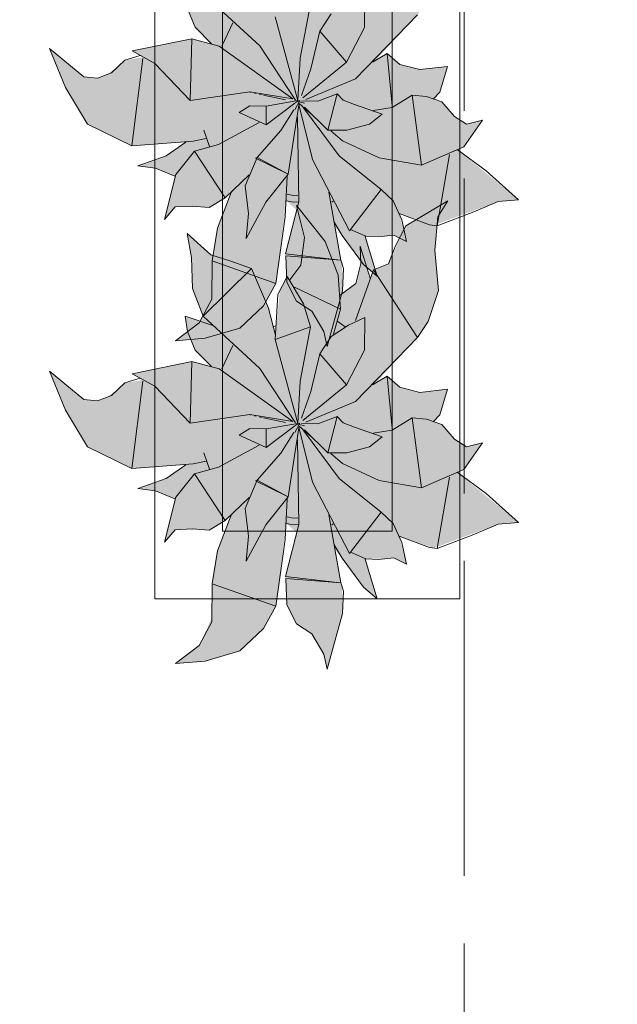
# Model space of a CAD drawing. Header units: millimetres. Extents: x -14761 to 157739, y -22400 to 107990.
# Tile 174 of 190: x 120194 to 121076, y 30024 to 31477. Entities that reach past the tile are written whole.
import ezdxf

# ---------------------------------------------------------------- set-up
doc = ezdxf.new("R2010")
doc.units = ezdxf.units.MM
doc.header["$MEASUREMENT"] = 0
doc.linetypes.add('Штриховая', pattern=[564.444447, 282.222223, -282.222223])
doc.layers.add('Интерьер - Мебель', color=7, linetype='Continuous')
doc.layers.add('Элемент Модели - Зона', color=7, linetype='Continuous')

msp = doc.modelspace()

# ---------------------------------------------------------------- hatches: boundary and pattern name
at = {"layer": 'Интерьер - Мебель', "linetype": 'Continuous', "lineweight": 0, "true_color": 0xffffff}
for points in [[(120238.1, 31433.9), (120261.6, 31376.7), (120294.1, 31322.4), (120359.5, 31290.5), (120439.5, 31295.9), (120411.7, 31277.1), (120368.7, 31261.1), (120394.5, 31257.4), (120423.1, 31245.8), (120408, 31181.6), (120423.5, 31200.3), (120466.4, 31200), (120473.9, 31199.4), (120497.3, 31213.7), (120506.3, 31221.7), (120485.8, 31167.8), (120479.3, 31127.1), (120477.9, 31071), (120458.8, 31029.2), (120424.1, 31002.8), (120467.9, 31006.6), (120519.1, 31021.3), (120553.8, 31054.6), (120571.8, 31087.6), (120587.5, 31209.4), (120602.8, 31195.5), (120586.1, 31131.4), (120588.1, 31089.4), (120602.5, 31061.6), (120625.2, 31046.8), (120642.8, 31016.6), (120647.6, 30994.3), (120670.4, 31076.6), (120669.7, 31115.6), (120658.9, 31172), (120697.5, 31120.3), (120721.5, 31098.1), (120704.6, 31157.4), (120734.5, 31157.7), (120746.1, 31158.8), (120764.9, 31149.5), (120753.8, 31190.9), (120804.4, 31173.2), (120900.1, 31208.2), (120930.1, 31211), (120839.6, 31284.9), (120849.3, 31289), (120877, 31328.6), (120853.2, 31322.7), (120835.4, 31334), (120816.9, 31355.3), (120805.6, 31359.4), (120813.8, 31369.7), (120825.2, 31407.4), (120784.4, 31402.9), (120754.9, 31410.4), (120736.1, 31426.6), (120717.4, 31414.8), (120781, 31483.6), (120796.8, 31507.4), (120812.1, 31553.2), (120806.3, 31612.7), (120811.1, 31661.9), (120825.6, 31685.3), (120763.8, 31648.5), (120738.1, 31592.5), (120716.3, 31583.8), (120711.3, 31571.1), (120696.3, 31618.3), (120697.5, 31593.1), (120690, 31563.5), (120667.1, 31546.1), (120663.7, 31575.5), (120644.6, 31625.6), (120602.5, 31678.6), (120614.1, 31631.2), (120608.9, 31590.3), (120592.6, 31568.9), (120588.8, 31573.6), (120578, 31552.9), (120571.4, 31487), (120561.1, 31527.3), (120536, 31585.7), (120476, 31605.6), (120441.3, 31637.1), (120447.5, 31601.6), (120449, 31556.1), (120464.7, 31515.1), (120479.2, 31501.3), (120438.2, 31515.1), (120441.7, 31492.4), (120453.1, 31465.4), (120476.9, 31441.1), (120448.3, 31448.5), (120360.2, 31430.5), (120376.8, 31421.3), (120349.2, 31416.7), (120339.3, 31407.6), (120323, 31395.8), (120308.9, 31390.2), (120288.9, 31392.3)], [(120238.1, 30957.9), (120261.6, 30900.7), (120294.1, 30846.4), (120359.5, 30814.5), (120439.5, 30819.9), (120411.7, 30801.1), (120368.7, 30785), (120394.5, 30781.4), (120423.1, 30769.8), (120408, 30705.6), (120423.5, 30724.2), (120466.4, 30724), (120473.9, 30723.3), (120497.3, 30737.7), (120506.3, 30745.7), (120485.8, 30691.8), (120479.3, 30651), (120477.9, 30594.9), (120458.8, 30553.2), (120424.1, 30526.7), (120467.9, 30530.5), (120519.1, 30545.3), (120553.8, 30578.5), (120571.8, 30611.6), (120587.5, 30733.4), (120602.8, 30719.5), (120586.1, 30655.4), (120588.1, 30613.4), (120602.5, 30585.6), (120625.2, 30570.7), (120642.8, 30540.6), (120647.6, 30518.3), (120670.4, 30600.6), (120669.7, 30639.5), (120658.9, 30696), (120697.5, 30644.2), (120721.5, 30622.1), (120704.6, 30681.4), (120734.5, 30681.6), (120746.1, 30682.8), (120764.9, 30673.5), (120753.8, 30714.9), (120804.4, 30697.2), (120900.1, 30732.2), (120930.1, 30735), (120839.6, 30808.9), (120849.3, 30813), (120877, 30852.6), (120853.2, 30846.6), (120835.4, 30858), (120816.9, 30879.3), (120805.6, 30883.4), (120813.8, 30893.7), (120825.2, 30931.4), (120784.4, 30926.8), (120754.9, 30934.4), (120736.1, 30950.5), (120717.4, 30938.8), (120781, 31007.6), (120796.8, 31031.4), (120812.1, 31077.2), (120806.3, 31136.7), (120811.1, 31185.9), (120825.6, 31209.3), (120763.8, 31172.4), (120738.1, 31116.5), (120716.3, 31107.8), (120711.3, 31095.1), (120696.3, 31142.3), (120697.5, 31117.1), (120690, 31087.4), (120667.1, 31070.1), (120663.7, 31099.5), (120644.6, 31149.6), (120602.5, 31202.5), (120614.1, 31155.1), (120608.9, 31114.3), (120592.6, 31092.9), (120588.8, 31097.6), (120578, 31076.9), (120571.4, 31011), (120561.1, 31051.2), (120536, 31109.6), (120476, 31129.6), (120441.3, 31161.1), (120447.5, 31125.6), (120449, 31080), (120464.7, 31039.1), (120479.2, 31025.3), (120438.2, 31039.1), (120441.7, 31016.4), (120453.1, 30989.3), (120476.9, 30965.1), (120448.3, 30972.5), (120360.2, 30954.4), (120376.8, 30945.3), (120349.2, 30940.7), (120339.3, 30931.6), (120323, 30919.8), (120308.9, 30914.1), (120288.9, 30916.2)]]:
    msp.add_hatch(color=7, dxfattribs=at).paths.add_polyline_path(points)

# ---------------------------------------------------------------- linework, layer by layer
at = {"layer": 'Интерьер - Мебель', "color": 7, "linetype": 'Continuous', "lineweight": 15}
for p, q in [((120393.5, 32122.2), (120393.5, 30622.2)), ((120843.5, 30622.2), (120843.5, 32122.2)), ((120493.5, 32022.2), (120493.5, 30722.2)), ((120743.5, 30722.2), (120743.5, 32022.2)), ((120464.7, 31515.1), (120548.2, 31437.9)), ((120464.7, 31515.1), (120548.2, 31437.9)), ((120702.7, 31465.3), (120703.5, 31513.3)), ((120702.7, 31465.3), (120703.5, 31513.3)), ((120441.7, 31492.4), (120453.1, 31465.4)), ((120441.7, 31492.4), (120453.1, 31465.4)), ((120607.9, 31419.6), (120622.9, 31499.3)), ((120607.9, 31419.6), (120622.9, 31499.3)), ((120571, 31481), (120604.6, 31357.2)), ((120571, 31481), (120604.6, 31357.2)), ((120637, 31459.6), (120653.7, 31485.4)), ((120637, 31459.6), (120653.7, 31485.4)), ((120689.7, 31389.5), (120781, 31483.6)), ((120689.7, 31389.5), (120781, 31483.6)), ((120453.1, 31465.4), (120476.9, 31441.1)), ((120453.1, 31465.4), (120476.9, 31441.1)), ((120492.6, 31437.4), (120508.6, 31472.2)), ((120492.6, 31437.4), (120508.6, 31472.2)), ((120676, 31414.1), (120702.7, 31465.3)), ((120676, 31414.1), (120702.7, 31465.3)), ((120360.2, 31430.5), (120448.3, 31448.5)), ((120360.2, 31430.5), (120448.3, 31448.5)), ((120445.6, 31357.3), (120448.3, 31448.5)), ((120445.6, 31357.3), (120448.3, 31448.5)), ((120448.3, 31448.5), (120488.3, 31437.5)), ((120448.3, 31448.5), (120488.3, 31437.5)), ((120623.8, 31404.2), (120637, 31459.6)), ((120623.8, 31404.2), (120637, 31459.6)), ((120637, 31459.6), (120676, 31414.1)), ((120637, 31459.6), (120676, 31414.1)), ((120238.1, 31433.9), (120261.6, 31376.7)), ((120238.1, 31433.9), (120288.9, 31392.3)), ((120238.1, 31433.9), (120261.6, 31376.7)), ((120238.1, 31433.9), (120288.9, 31392.3)), ((120488.3, 31437.5), (120597, 31359.8)), ((120488.3, 31437.5), (120597, 31359.8)), ((120548.2, 31437.9), (120601, 31357.8)), ((120548.2, 31437.9), (120601, 31357.8)), ((120349.2, 31416.7), (120372, 31424)), ((120349.2, 31416.7), (120372, 31424)), ((120359.5, 31290.5), (120375.8, 31419.5)), ((120359.5, 31290.5), (120375.8, 31419.5)), ((120360.2, 31430.5), (120393.4, 31412.1)), ((120360.2, 31430.5), (120393.4, 31412.1)), ((120604.6, 31357.2), (120607.9, 31419.6)), ((120604.6, 31357.2), (120607.9, 31419.6)), ((120714.7, 31413.9), (120736.1, 31426.6)), ((120714.7, 31413.9), (120736.1, 31426.6)), ((120736.1, 31426.6), (120743.4, 31349.4)), ((120736.1, 31426.6), (120754.9, 31410.4)), ((120736.1, 31426.6), (120743.4, 31349.4)), ((120736.1, 31426.6), (120754.9, 31410.4)), ((120329.4, 31398.4), (120349.2, 31416.7)), ((120329.4, 31398.4), (120349.2, 31416.7)), ((120393.4, 31412.1), (120445.6, 31357.3)), ((120393.4, 31412.1), (120445.6, 31357.3)), ((120609.7, 31364.7), (120623.8, 31404.2)), ((120609.7, 31364.7), (120623.8, 31404.2)), ((120611.8, 31361.4), (120676, 31414.1)), ((120611.8, 31361.4), (120676, 31414.1)), ((120716.5, 31417.6), (120717.4, 31414.8)), ((120716.5, 31417.6), (120717.4, 31414.8)), ((120754.9, 31410.4), (120784.4, 31402.9)), ((120754.9, 31410.4), (120784.4, 31402.9)), ((120784.4, 31402.9), (120825.2, 31407.4)), ((120784.4, 31402.9), (120825.2, 31407.4)), ((120813.8, 31369.7), (120825.2, 31407.4)), ((120813.8, 31369.7), (120825.2, 31407.4)), ((120288.9, 31392.3), (120308.9, 31390.2)), ((120288.9, 31392.3), (120308.9, 31390.2)), ((120308.9, 31390.2), (120329.4, 31398.4)), ((120308.9, 31390.2), (120329.4, 31398.4)), ((120616.5, 31358.7), (120689.7, 31389.5)), ((120616.5, 31358.7), (120689.7, 31389.5)), ((120261.6, 31376.7), (120294.1, 31322.4)), ((120261.6, 31376.7), (120294.1, 31322.4)), ((120445.6, 31357.3), (120533.5, 31370.1)), ((120445.6, 31357.3), (120533.5, 31370.1)), ((120533.5, 31370.1), (120597, 31359.8)), ((120533.5, 31370.1), (120597, 31359.8)), ((120533.9, 31369.9), (120535, 31369.6)), ((120533.9, 31369.9), (120535, 31369.6)), ((120540.6, 31368.4), (120542.8, 31367.9)), ((120540.6, 31368.4), (120542.8, 31367.9)), ((120547.3, 31366.9), (120551.8, 31366)), ((120547.3, 31366.9), (120551.8, 31366)), ((120554, 31365.5), (120586.3, 31358.4)), ((120554, 31365.5), (120586.3, 31358.4)), ((120634, 31356.4), (120662.4, 31367.2)), ((120634, 31356.4), (120662.4, 31367.2)), ((120648.8, 31313.4), (120662.4, 31367.2)), ((120648.8, 31313.4), (120662.4, 31367.2)), ((120662.4, 31367.2), (120671.3, 31358.1)), ((120662.4, 31367.2), (120671.3, 31358.1)), ((120743.4, 31347.1), (120773, 31365.1)), ((120743.4, 31347.1), (120773, 31365.1)), ((120773, 31365.1), (120786.7, 31262.2)), ((120773, 31365.1), (120794.3, 31363.4)), ((120773, 31365.1), (120786.7, 31262.2)), ((120773, 31365.1), (120794.3, 31363.4)), ((120794.3, 31363.4), (120816.9, 31355.3)), ((120794.3, 31363.4), (120816.9, 31355.3)), ((120803.9, 31359.4), (120813.8, 31369.7)), ((120803.9, 31359.4), (120813.8, 31369.7)), ((120517.7, 31339.5), (120533.7, 31349.7)), ((120517.7, 31339.5), (120533.7, 31349.7)), ((120533.7, 31349.7), (120557.6, 31348.9)), ((120533.7, 31349.7), (120557.6, 31348.9)), ((120557.6, 31348.9), (120604.6, 31357.2)), ((120557.6, 31348.9), (120604.6, 31357.2)), ((120557.6, 31348.9), (120557.8, 31321.7)), ((120557.6, 31348.9), (120557.8, 31321.7)), ((120557.8, 31321.7), (120600.1, 31353.7)), ((120557.8, 31321.7), (120600.1, 31353.7)), ((120590.2, 31248.6), (120606.1, 31350.6)), ((120590.2, 31248.6), (120606.1, 31350.6)), ((120599.8, 31343.7), (120607.2, 31357.6)), ((120599.8, 31343.7), (120607.2, 31357.6)), ((120600.6, 31354), (120607.2, 31357.6)), ((120600.6, 31354), (120607.2, 31357.6)), ((120601.8, 31356.7), (120604, 31356.1)), ((120601.8, 31356.7), (120604, 31356.1)), ((120603.5, 31356.3), (120604.6, 31357.2)), ((120603.5, 31356.3), (120604.6, 31357.2)), ((120606, 31351.6), (120626, 31270.3)), ((120606, 31351.6), (120626, 31270.3)), ((120606.3, 31355.6), (120614.2, 31353.6)), ((120606.3, 31355.6), (120614.2, 31353.6)), ((120606.3, 31352.8), (120623.2, 31338.3)), ((120606.3, 31352.8), (120623.2, 31338.3)), ((120610.1, 31357), (120634, 31356.4)), ((120610.1, 31357), (120634, 31356.4)), ((120612.7, 31346.4), (120665.2, 31276)), ((120612.7, 31346.4), (120665.2, 31276)), ((120614.4, 31347.5), (120648.8, 31313.4)), ((120614.4, 31347.5), (120648.8, 31313.4)), ((120671.3, 31358.1), (120688.1, 31351.5)), ((120671.3, 31358.1), (120688.1, 31351.5)), ((120688.1, 31351.5), (120728.7, 31337.3)), ((120688.1, 31351.5), (120728.7, 31337.3)), ((120715.8, 31342.8), (120743.4, 31347.1)), ((120715.8, 31342.8), (120743.4, 31347.1)), ((120816.9, 31355.3), (120835.4, 31334)), ((120816.9, 31355.3), (120835.4, 31334)), ((120517.7, 31339.5), (120557.8, 31321.7)), ((120517.7, 31339.5), (120557.8, 31321.7)), ((120579.2, 31313.2), (120598.4, 31343.6)), ((120579.2, 31313.2), (120598.4, 31343.6)), ((120603.9, 31332.8), (120606, 31207.8)), ((120603.9, 31332.8), (120606, 31207.8)), ((120710.1, 31322.5), (120728.7, 31337.3)), ((120710.1, 31322.5), (120728.7, 31337.3)), ((120835.4, 31334), (120853.2, 31322.7)), ((120835.4, 31334), (120853.2, 31322.7)), ((120294.1, 31322.4), (120359.5, 31290.5)), ((120294.1, 31322.4), (120359.5, 31290.5)), ((120487.4, 31292.3), (120547.3, 31324.9)), ((120487.4, 31292.3), (120547.3, 31324.9)), ((120676.6, 31313.8), (120710.1, 31322.5)), ((120676.6, 31313.8), (120710.1, 31322.5)), ((120849.3, 31289), (120877, 31328.6)), ((120849.3, 31289), (120877, 31328.6)), ((120853.2, 31322.7), (120877, 31328.6)), ((120853.2, 31322.7), (120877, 31328.6)), ((120465.8, 31313.5), (120474.1, 31289.7)), ((120465.8, 31313.5), (120474.1, 31289.7)), ((120544.5, 31273.1), (120579.2, 31313.2)), ((120544.5, 31273.1), (120579.2, 31313.2)), ((120648.8, 31313.4), (120676.6, 31313.8)), ((120648.8, 31313.4), (120676.6, 31313.8)), ((120653.3, 31312.5), (120670.2, 31298.1)), ((120653.3, 31312.5), (120670.2, 31298.1)), ((120359.5, 31290.5), (120450.1, 31297.4)), ((120359.5, 31290.5), (120450.1, 31297.4)), ((120410.1, 31276), (120439.5, 31295.9)), ((120410.1, 31276), (120439.5, 31295.9)), ((120450.1, 31297.4), (120469.1, 31301.3)), ((120450.1, 31297.4), (120469.1, 31301.3)), ((120451.9, 31282.6), (120487.4, 31292.3)), ((120451.9, 31282.6), (120487.4, 31292.3)), ((120670.2, 31298.1), (120724.5, 31272.9)), ((120670.2, 31298.1), (120724.5, 31272.9)), ((120786.7, 31262.2), (120849.3, 31289)), ((120786.7, 31262.2), (120849.3, 31289)), ((120368.7, 31261.1), (120410.1, 31276)), ((120368.7, 31261.1), (120410.1, 31276)), ((120424.4, 31248.2), (120451.9, 31282.6)), ((120424.4, 31248.2), (120451.9, 31282.6)), ((120451.9, 31282.6), (120497.3, 31213.7)), ((120451.9, 31282.6), (120497.3, 31213.7)), ((120526.9, 31231.7), (120544.5, 31273.1)), ((120526.9, 31231.7), (120544.5, 31273.1)), ((120541.9, 31272.3), (120544.5, 31273.1)), ((120541.9, 31272.3), (120544.5, 31273.1)), ((120544.5, 31273.1), (120590.2, 31248.6)), ((120544.5, 31273.1), (120590.2, 31248.6)), ((120665.2, 31276), (120727.5, 31226.1)), ((120665.2, 31276), (120727.5, 31226.1)), ((120724.5, 31272.9), (120786.7, 31262.2)), ((120724.5, 31272.9), (120786.7, 31262.2)), ((120810.1, 31172.5), (120828.2, 31277.9)), ((120810.1, 31172.5), (120828.2, 31277.9)), ((120839.6, 31284.9), (120882, 31253.5)), ((120839.6, 31284.9), (120882, 31253.5)), ((120368.7, 31261.1), (120394.5, 31257.4)), ((120368.7, 31261.1), (120394.5, 31257.4)), ((120541.9, 31272.3), (120590.2, 31248.6)), ((120541.9, 31272.3), (120590.2, 31248.6)), ((120626, 31270.3), (120680.7, 31165.1)), ((120626, 31270.3), (120680.7, 31165.1)), ((120394.5, 31257.4), (120423.1, 31245.8)), ((120394.5, 31257.4), (120423.1, 31245.8)), ((120408, 31181.6), (120424.4, 31248.2)), ((120408, 31181.6), (120424.4, 31248.2)), ((120497.3, 31213.7), (120532.8, 31247.6)), ((120497.3, 31213.7), (120532.8, 31247.6)), ((120557.3, 31207.3), (120590.2, 31248.6)), ((120557.3, 31207.3), (120590.2, 31248.6)), ((120585.6, 31185.7), (120588.8, 31245.8)), ((120585.6, 31185.7), (120588.8, 31245.8)), ((120882, 31253.5), (120930.1, 31211)), ((120882, 31253.5), (120930.1, 31211)), ((120526.9, 31231.7), (120531.6, 31190.6)), ((120526.9, 31231.7), (120531.6, 31190.6)), ((120486, 31169.1), (120506.3, 31221.7)), ((120486, 31169.1), (120506.3, 31221.7)), ((120588.8, 31219.3), (120598, 31217.4)), ((120588.8, 31219.3), (120598, 31217.4)), ((120598, 31217.4), (120604.6, 31217.8)), ((120598, 31217.4), (120604.6, 31217.8)), ((120650.2, 31222.3), (120667.7, 31121.7)), ((120650.2, 31222.3), (120667.7, 31121.7)), ((120680.7, 31165.1), (120727.5, 31226.1)), ((120680.7, 31165.1), (120727.5, 31226.1)), ((120727.5, 31226.1), (120745, 31209.6)), ((120727.5, 31226.1), (120745, 31209.6)), ((120408, 31181.6), (120423.5, 31200.3)), ((120408, 31181.6), (120423.5, 31200.3)), ((120423.5, 31200.3), (120448.4, 31201.4)), ((120423.5, 31200.3), (120448.4, 31201.4)), ((120448.4, 31201.4), (120473.9, 31199.4)), ((120448.4, 31201.4), (120473.9, 31199.4)), ((120473.9, 31199.4), (120497.3, 31213.7)), ((120473.9, 31199.4), (120497.3, 31213.7)), ((120528.3, 31153.8), (120557.3, 31207.3)), ((120528.3, 31153.8), (120557.3, 31207.3)), ((120586.1, 31131.4), (120606, 31207.8)), ((120586.1, 31131.4), (120606, 31207.8)), ((120587.5, 31209.4), (120597.6, 31207.4)), ((120587.5, 31209.4), (120597.6, 31207.4)), ((120597.6, 31207.4), (120605.4, 31207.8)), ((120597.6, 31207.4), (120605.4, 31207.8)), ((120602.5, 31202.5), (120614.1, 31155.1)), ((120602.5, 31202.5), (120644.6, 31149.6)), ((120602.5, 31202.5), (120614.1, 31155.1)), ((120602.5, 31202.5), (120644.6, 31149.6)), ((120654.5, 31207.6), (120656.7, 31209.1)), ((120654.5, 31207.6), (120656.7, 31209.1)), ((120745, 31209.6), (120758, 31181.4)), ((120745, 31209.6), (120758, 31181.4)), ((120763.8, 31172.4), (120825.6, 31209.3)), ((120763.8, 31172.4), (120825.6, 31209.3)), ((120811.1, 31185.9), (120825.6, 31209.3)), ((120811.1, 31185.9), (120825.6, 31209.3)), ((120864.2, 31193.3), (120900.1, 31208.2)), ((120864.2, 31193.3), (120900.1, 31208.2)), ((120900.1, 31208.2), (120930.1, 31211)), ((120900.1, 31208.2), (120930.1, 31211)), ((120528.3, 31153.8), (120531.6, 31190.6)), ((120528.3, 31153.8), (120531.6, 31190.6)), ((120571.8, 31087.6), (120585.6, 31185.7)), ((120571.8, 31087.6), (120585.6, 31185.7)), ((120753.8, 31190.9), (120798.7, 31174)), ((120753.8, 31190.9), (120798.7, 31174)), ((120806.3, 31136.7), (120811.1, 31185.9)), ((120806.3, 31136.7), (120811.1, 31185.9)), ((120810.1, 31172.5), (120864.2, 31193.3)), ((120810.1, 31172.5), (120864.2, 31193.3)), ((120658.2, 31178.1), (120669.6, 31158.1)), ((120658.2, 31178.1), (120669.6, 31158.1)), ((120748, 31141.8), (120763.8, 31172.4)), ((120748, 31141.8), (120763.8, 31172.4)), ((120758, 31181.4), (120764.9, 31149.5)), ((120758, 31181.4), (120764.9, 31149.5)), ((120798.7, 31174), (120810.1, 31172.5)), ((120798.7, 31174), (120810.1, 31172.5)), ((120441.3, 31161.1), (120447.5, 31125.6)), ((120441.3, 31161.1), (120476, 31129.6)), ((120441.3, 31161.1), (120447.5, 31125.6)), ((120441.3, 31161.1), (120476, 31129.6)), ((120478.3, 31120.7), (120486, 31169.1)), ((120478.3, 31120.7), (120486, 31169.1)), ((120669.6, 31158.1), (120701.1, 31115.4)), ((120669.6, 31158.1), (120701.1, 31115.4)), ((120682.2, 31167.1), (120704.6, 31157.4)), ((120682.2, 31167.1), (120704.6, 31157.4)), ((120704, 31156.8), (120721.5, 31098.1)), ((120704, 31156.8), (120721.5, 31098.1)), ((120704.6, 31157.4), (120722.9, 31156.5)), ((120704.6, 31157.4), (120722.9, 31156.5)), ((120722.9, 31156.5), (120746.1, 31158.8)), ((120722.9, 31156.5), (120746.1, 31158.8)), ((120746.1, 31158.8), (120764.9, 31149.5)), ((120746.1, 31158.8), (120764.9, 31149.5)), ((120608.9, 31114.3), (120614.1, 31155.1)), ((120608.9, 31114.3), (120614.1, 31155.1)), ((120644.6, 31149.6), (120663.7, 31099.5)), ((120644.6, 31149.6), (120663.7, 31099.5)), ((120696.3, 31142.3), (120697.5, 31117.1)), ((120696.3, 31142.3), (120711.3, 31095.1)), ((120696.3, 31142.3), (120697.5, 31117.1)), ((120696.3, 31142.3), (120711.3, 31095.1)), ((120476, 31129.6), (120505.8, 31120.4)), ((120476, 31129.6), (120505.8, 31120.4)), ((120586.1, 31131.4), (120663.2, 31122.3)), ((120586.1, 31131.4), (120663.2, 31122.3)), ((120586.8, 31128.2), (120588.1, 31089.4)), ((120586.8, 31128.2), (120667.7, 31121.7)), ((120586.8, 31128.2), (120588.1, 31089.4)), ((120586.8, 31128.2), (120667.7, 31121.7)), ((120738.1, 31116.5), (120748, 31141.8)), ((120738.1, 31116.5), (120748, 31141.8)), ((120806.3, 31136.7), (120812.1, 31077.2)), ((120806.3, 31136.7), (120812.1, 31077.2)), ((120447.5, 31125.6), (120449, 31080)), ((120447.5, 31125.6), (120449, 31080)), ((120477.8, 31064.3), (120478.3, 31120.7)), ((120477.8, 31064.3), (120478.3, 31120.7)), ((120478.3, 31120.7), (120571.8, 31087.6)), ((120478.3, 31120.7), (120571.8, 31087.6)), ((120505.8, 31120.4), (120536, 31109.6)), ((120505.8, 31120.4), (120536, 31109.6)), ((120592.6, 31092.9), (120608.9, 31114.3)), ((120592.6, 31092.9), (120608.9, 31114.3)), ((120667.7, 31121.7), (120671.7, 31109.4)), ((120667.7, 31121.7), (120671.7, 31109.4)), ((120690, 31087.4), (120697.5, 31117.1)), ((120690, 31087.4), (120697.5, 31117.1)), ((120701.1, 31115.4), (120721.5, 31098.1)), ((120701.1, 31115.4), (120721.5, 31098.1)), ((120716.3, 31107.8), (120738.1, 31116.5)), ((120716.3, 31107.8), (120738.1, 31116.5)), ((120464.7, 31039.1), (120536, 31109.6)), ((120464.7, 31039.1), (120536, 31109.6)), ((120536, 31109.6), (120561.1, 31051.2)), ((120536, 31109.6), (120561.1, 31051.2)), ((120663.7, 31099.5), (120667.4, 31049.5)), ((120663.7, 31099.5), (120667.4, 31049.5)), ((120670.4, 31076.6), (120671.7, 31109.4)), ((120670.4, 31076.6), (120671.7, 31109.4)), ((120689.4, 31032.8), (120716.3, 31107.8)), ((120689.4, 31032.8), (120716.3, 31107.8)), ((120716.3, 31107.8), (120781, 31007.6)), ((120716.3, 31107.8), (120781, 31007.6)), ((120553.8, 31054.6), (120571.8, 31087.6)), ((120553.8, 31054.6), (120571.8, 31087.6)), ((120575, 31071), (120588.8, 31097.6)), ((120575, 31071), (120588.8, 31097.6)), ((120588.1, 31089.4), (120602.5, 31061.6)), ((120588.1, 31089.4), (120602.5, 31061.6)), ((120588.8, 31097.6), (120612.7, 31057.6)), ((120588.8, 31097.6), (120612.7, 31057.6)), ((120667.1, 31070.1), (120690, 31087.4)), ((120667.1, 31070.1), (120690, 31087.4)), ((120449, 31080), (120464.7, 31039.1)), ((120449, 31080), (120464.7, 31039.1)), ((120571, 31005), (120575, 31071)), ((120571, 31005), (120575, 31071)), ((120599.5, 31081.8), (120667.4, 31049.5)), ((120599.5, 31081.8), (120667.4, 31049.5)), ((120647.6, 30994.3), (120670.4, 31076.6)), ((120647.6, 30994.3), (120670.4, 31076.6)), ((120796.8, 31031.4), (120812.1, 31077.2)), ((120796.8, 31031.4), (120812.1, 31077.2)), ((120458.8, 31029.2), (120477.8, 31064.3)), ((120458.8, 31029.2), (120477.8, 31064.3)), ((120602.5, 31061.6), (120625.2, 31046.8)), ((120602.5, 31061.6), (120625.2, 31046.8)), ((120612.7, 31057.6), (120622.9, 31023.3)), ((120612.7, 31057.6), (120622.9, 31023.3)), ((120519.1, 31021.3), (120553.8, 31054.6)), ((120519.1, 31021.3), (120553.8, 31054.6)), ((120561.1, 31051.2), (120571.4, 31011)), ((120561.1, 31051.2), (120571.4, 31011)), ((120625.2, 31046.8), (120642.8, 31016.6)), ((120625.2, 31046.8), (120642.8, 31016.6)), ((120657.3, 31012.9), (120667.4, 31049.5)), ((120657.3, 31012.9), (120667.4, 31049.5)), ((120424.1, 31002.8), (120458.8, 31029.2)), ((120424.1, 31002.8), (120458.8, 31029.2)), ((120438.2, 31039.1), (120441.7, 31016.4)), ((120438.2, 31039.1), (120479.2, 31025.3)), ((120438.2, 31039.1), (120441.7, 31016.4)), ((120438.2, 31039.1), (120479.2, 31025.3)), ((120464.7, 31039.1), (120548.2, 30961.9)), ((120464.7, 31039.1), (120548.2, 30961.9)), ((120653.7, 31009.4), (120679.4, 31026.1)), ((120653.7, 31009.4), (120679.4, 31026.1)), ((120663.4, 31031.2), (120674.5, 31023.4)), ((120663.4, 31031.2), (120674.5, 31023.4)), ((120679.4, 31026.1), (120703.5, 31037.2)), ((120679.4, 31026.1), (120703.5, 31037.2)), ((120702.7, 30989.3), (120703.5, 31037.2)), ((120702.7, 30989.3), (120703.5, 31037.2)), ((120781, 31007.6), (120796.8, 31031.4)), ((120781, 31007.6), (120796.8, 31031.4)), ((120441.7, 31016.4), (120453.1, 30989.3)), ((120441.7, 31016.4), (120453.1, 30989.3)), ((120467.9, 31006.6), (120519.1, 31021.3)), ((120467.9, 31006.6), (120519.1, 31021.3)), ((120567.8, 31023.6), (120572.2, 31025)), ((120567.8, 31023.6), (120572.2, 31025)), ((120571, 31005), (120622.9, 31023.3)), ((120571, 31005), (120622.9, 31023.3)), ((120607.9, 30943.5), (120622.9, 31023.3)), ((120607.9, 30943.5), (120622.9, 31023.3)), ((120642.8, 31016.6), (120647.6, 30994.3)), ((120642.8, 31016.6), (120647.6, 30994.3)), ((120424.1, 31002.8), (120467.9, 31006.6)), ((120424.1, 31002.8), (120467.9, 31006.6)), ((120571, 31005), (120604.6, 30881.1)), ((120571, 31005), (120604.6, 30881.1)), ((120637, 30983.5), (120653.7, 31009.4)), ((120637, 30983.5), (120653.7, 31009.4)), ((120689.7, 30913.5), (120781, 31007.6)), ((120689.7, 30913.5), (120781, 31007.6)), ((120453.1, 30989.3), (120476.9, 30965.1)), ((120453.1, 30989.3), (120476.9, 30965.1)), ((120492.6, 30961.4), (120508.6, 30996.2)), ((120492.6, 30961.4), (120508.6, 30996.2)), ((120623.8, 30928.2), (120637, 30983.5)), ((120623.8, 30928.2), (120637, 30983.5)), ((120637, 30983.5), (120676, 30938.1)), ((120637, 30983.5), (120676, 30938.1)), ((120676, 30938.1), (120702.7, 30989.3)), ((120676, 30938.1), (120702.7, 30989.3)), ((120360.2, 30954.4), (120448.3, 30972.5)), ((120360.2, 30954.4), (120448.3, 30972.5)), ((120445.6, 30881.3), (120448.3, 30972.5)), ((120445.6, 30881.3), (120448.3, 30972.5)), ((120448.3, 30972.5), (120488.3, 30961.4)), ((120448.3, 30972.5), (120488.3, 30961.4)), ((120238.1, 30957.9), (120261.6, 30900.7)), ((120238.1, 30957.9), (120288.9, 30916.2)), ((120238.1, 30957.9), (120261.6, 30900.7)), ((120238.1, 30957.9), (120288.9, 30916.2)), ((120360.2, 30954.4), (120393.4, 30936.1)), ((120360.2, 30954.4), (120393.4, 30936.1)), ((120488.3, 30961.4), (120597, 30883.8)), ((120488.3, 30961.4), (120597, 30883.8)), ((120548.2, 30961.9), (120601, 30881.8)), ((120548.2, 30961.9), (120601, 30881.8)), ((120329.4, 30922.4), (120349.2, 30940.7)), ((120329.4, 30922.4), (120349.2, 30940.7)), ((120349.2, 30940.7), (120372, 30948)), ((120349.2, 30940.7), (120372, 30948)), ((120359.5, 30814.5), (120375.8, 30943.5)), ((120359.5, 30814.5), (120375.8, 30943.5)), ((120604.6, 30881.1), (120607.9, 30943.5)), ((120604.6, 30881.1), (120607.9, 30943.5)), ((120714.7, 30937.9), (120736.1, 30950.5)), ((120714.7, 30937.9), (120736.1, 30950.5)), ((120716.5, 30941.6), (120717.4, 30938.8)), ((120716.5, 30941.6), (120717.4, 30938.8)), ((120736.1, 30950.5), (120743.4, 30873.3)), ((120736.1, 30950.5), (120754.9, 30934.4)), ((120736.1, 30950.5), (120743.4, 30873.3)), ((120736.1, 30950.5), (120754.9, 30934.4)), ((120393.4, 30936.1), (120445.6, 30881.3)), ((120393.4, 30936.1), (120445.6, 30881.3)), ((120609.7, 30888.6), (120623.8, 30928.2)), ((120609.7, 30888.6), (120623.8, 30928.2)), ((120611.8, 30885.4), (120676, 30938.1)), ((120611.8, 30885.4), (120676, 30938.1)), ((120754.9, 30934.4), (120784.4, 30926.8)), ((120754.9, 30934.4), (120784.4, 30926.8)), ((120784.4, 30926.8), (120825.2, 30931.4)), ((120784.4, 30926.8), (120825.2, 30931.4)), ((120813.8, 30893.7), (120825.2, 30931.4)), ((120813.8, 30893.7), (120825.2, 30931.4)), ((120288.9, 30916.2), (120308.9, 30914.1)), ((120288.9, 30916.2), (120308.9, 30914.1)), ((120308.9, 30914.1), (120329.4, 30922.4)), ((120308.9, 30914.1), (120329.4, 30922.4)), ((120616.5, 30882.7), (120689.7, 30913.5)), ((120616.5, 30882.7), (120689.7, 30913.5)), ((120261.6, 30900.7), (120294.1, 30846.4)), ((120261.6, 30900.7), (120294.1, 30846.4)), ((120445.6, 30881.3), (120533.5, 30894.1)), ((120445.6, 30881.3), (120533.5, 30894.1)), ((120533.5, 30894.1), (120597, 30883.8)), ((120533.5, 30894.1), (120597, 30883.8)), ((120533.9, 30893.8), (120535, 30893.6)), ((120533.9, 30893.8), (120535, 30893.6)), ((120540.6, 30892.4), (120542.8, 30891.9)), ((120540.6, 30892.4), (120542.8, 30891.9)), ((120547.3, 30890.9), (120551.8, 30889.9)), ((120547.3, 30890.9), (120551.8, 30889.9)), ((120554, 30889.5), (120586.3, 30882.4)), ((120554, 30889.5), (120586.3, 30882.4)), ((120557.6, 30872.9), (120604.6, 30881.1)), ((120557.6, 30872.9), (120604.6, 30881.1)), ((120599.8, 30867.7), (120607.2, 30881.6)), ((120599.8, 30867.7), (120607.2, 30881.6)), ((120600.6, 30878), (120607.2, 30881.6)), ((120600.6, 30878), (120607.2, 30881.6)), ((120601.8, 30880.6), (120604, 30880.1)), ((120601.8, 30880.6), (120604, 30880.1)), ((120603.5, 30880.3), (120604.6, 30881.1)), ((120603.5, 30880.3), (120604.6, 30881.1)), ((120610.1, 30881), (120634, 30880.3)), ((120610.1, 30881), (120634, 30880.3)), ((120634, 30880.3), (120662.4, 30891.1)), ((120634, 30880.3), (120662.4, 30891.1)), ((120648.8, 30837.4), (120662.4, 30891.1)), ((120648.8, 30837.4), (120662.4, 30891.1)), ((120662.4, 30891.1), (120671.3, 30882.1)), ((120662.4, 30891.1), (120671.3, 30882.1)), ((120671.3, 30882.1), (120688.1, 30875.5)), ((120671.3, 30882.1), (120688.1, 30875.5)), ((120743.4, 30871.1), (120773, 30889.1)), ((120743.4, 30871.1), (120773, 30889.1)), ((120773, 30889.1), (120786.7, 30786.1)), ((120773, 30889.1), (120794.3, 30887.4)), ((120773, 30889.1), (120786.7, 30786.1)), ((120773, 30889.1), (120794.3, 30887.4)), ((120794.3, 30887.4), (120816.9, 30879.3)), ((120794.3, 30887.4), (120816.9, 30879.3)), ((120803.9, 30883.4), (120813.8, 30893.7)), ((120803.9, 30883.4), (120813.8, 30893.7)), ((120517.7, 30863.5), (120533.7, 30873.7)), ((120517.7, 30863.5), (120533.7, 30873.7)), ((120533.7, 30873.7), (120557.6, 30872.9)), ((120533.7, 30873.7), (120557.6, 30872.9)), ((120557.6, 30872.9), (120557.8, 30845.7)), ((120557.6, 30872.9), (120557.8, 30845.7)), ((120557.8, 30845.7), (120600.1, 30877.7)), ((120557.8, 30845.7), (120600.1, 30877.7)), ((120579.2, 30837.2), (120598.4, 30867.5)), ((120579.2, 30837.2), (120598.4, 30867.5)), ((120590.2, 30772.6), (120606.1, 30874.6)), ((120590.2, 30772.6), (120606.1, 30874.6)), ((120606, 30875.5), (120626, 30794.3)), ((120606, 30875.5), (120626, 30794.3)), ((120606.3, 30879.5), (120614.2, 30877.6)), ((120606.3, 30879.5), (120614.2, 30877.6)), ((120606.3, 30876.8), (120623.2, 30862.3)), ((120606.3, 30876.8), (120623.2, 30862.3)), ((120612.7, 30870.4), (120665.2, 30800)), ((120612.7, 30870.4), (120665.2, 30800)), ((120614.4, 30871.5), (120648.8, 30837.4)), ((120614.4, 30871.5), (120648.8, 30837.4)), ((120688.1, 30875.5), (120728.7, 30861.3)), ((120688.1, 30875.5), (120728.7, 30861.3)), ((120715.8, 30866.8), (120743.4, 30871.1)), ((120715.8, 30866.8), (120743.4, 30871.1)), ((120816.9, 30879.3), (120835.4, 30858)), ((120816.9, 30879.3), (120835.4, 30858)), ((120517.7, 30863.5), (120557.8, 30845.7)), ((120517.7, 30863.5), (120557.8, 30845.7)), ((120603.9, 30856.8), (120606, 30731.8)), ((120603.9, 30856.8), (120606, 30731.8)), ((120710.1, 30846.4), (120728.7, 30861.3)), ((120710.1, 30846.4), (120728.7, 30861.3)), ((120835.4, 30858), (120853.2, 30846.6)), ((120835.4, 30858), (120853.2, 30846.6)), ((120849.3, 30813), (120877, 30852.6)), ((120849.3, 30813), (120877, 30852.6)), ((120853.2, 30846.6), (120877, 30852.6)), ((120853.2, 30846.6), (120877, 30852.6)), ((120294.1, 30846.4), (120359.5, 30814.5)), ((120294.1, 30846.4), (120359.5, 30814.5)), ((120465.8, 30837.5), (120474.1, 30813.7)), ((120465.8, 30837.5), (120474.1, 30813.7)), ((120487.4, 30816.3), (120547.3, 30848.9)), ((120487.4, 30816.3), (120547.3, 30848.9)), ((120544.5, 30797.1), (120579.2, 30837.2)), ((120544.5, 30797.1), (120579.2, 30837.2)), ((120648.8, 30837.4), (120676.6, 30837.8)), ((120648.8, 30837.4), (120676.6, 30837.8)), ((120676.6, 30837.8), (120710.1, 30846.4)), ((120676.6, 30837.8), (120710.1, 30846.4)), ((120450.1, 30821.4), (120469.1, 30825.3)), ((120450.1, 30821.4), (120469.1, 30825.3)), ((120653.3, 30836.5), (120670.2, 30822.1)), ((120653.3, 30836.5), (120670.2, 30822.1)), ((120359.5, 30814.5), (120450.1, 30821.4)), ((120359.5, 30814.5), (120450.1, 30821.4)), ((120410.1, 30800), (120439.5, 30819.9)), ((120410.1, 30800), (120439.5, 30819.9)), ((120451.9, 30806.6), (120487.4, 30816.3)), ((120451.9, 30806.6), (120487.4, 30816.3)), ((120670.2, 30822.1), (120724.5, 30796.8)), ((120670.2, 30822.1), (120724.5, 30796.8)), ((120786.7, 30786.1), (120849.3, 30813)), ((120786.7, 30786.1), (120849.3, 30813)), ((120839.6, 30808.9), (120882, 30777.5)), ((120839.6, 30808.9), (120882, 30777.5)), ((120368.7, 30785), (120410.1, 30800)), ((120368.7, 30785), (120410.1, 30800)), ((120424.4, 30772.2), (120451.9, 30806.6)), ((120424.4, 30772.2), (120451.9, 30806.6)), ((120451.9, 30806.6), (120497.3, 30737.7)), ((120451.9, 30806.6), (120497.3, 30737.7)), ((120526.9, 30755.7), (120544.5, 30797.1)), ((120526.9, 30755.7), (120544.5, 30797.1)), ((120541.9, 30796.3), (120544.5, 30797.1)), ((120541.9, 30796.3), (120544.5, 30797.1)), ((120541.9, 30796.3), (120590.2, 30772.6)), ((120541.9, 30796.3), (120590.2, 30772.6)), ((120544.5, 30797.1), (120590.2, 30772.6)), ((120544.5, 30797.1), (120590.2, 30772.6)), ((120626, 30794.3), (120680.7, 30689.1)), ((120626, 30794.3), (120680.7, 30689.1)), ((120665.2, 30800), (120727.5, 30750.1)), ((120665.2, 30800), (120727.5, 30750.1)), ((120724.5, 30796.8), (120786.7, 30786.1)), ((120724.5, 30796.8), (120786.7, 30786.1)), ((120810.1, 30696.5), (120828.2, 30801.8)), ((120810.1, 30696.5), (120828.2, 30801.8)), ((120368.7, 30785), (120394.5, 30781.4)), ((120368.7, 30785), (120394.5, 30781.4)), ((120394.5, 30781.4), (120423.1, 30769.8)), ((120394.5, 30781.4), (120423.1, 30769.8)), ((120408, 30705.6), (120424.4, 30772.2)), ((120408, 30705.6), (120424.4, 30772.2)), ((120497.3, 30737.7), (120532.8, 30771.6)), ((120497.3, 30737.7), (120532.8, 30771.6)), ((120557.3, 30731.3), (120590.2, 30772.6)), ((120557.3, 30731.3), (120590.2, 30772.6)), ((120585.6, 30709.7), (120588.8, 30769.7)), ((120585.6, 30709.7), (120588.8, 30769.7)), ((120882, 30777.5), (120930.1, 30735)), ((120882, 30777.5), (120930.1, 30735)), ((120526.9, 30755.7), (120531.6, 30714.6)), ((120526.9, 30755.7), (120531.6, 30714.6)), ((120680.7, 30689.1), (120727.5, 30750.1)), ((120680.7, 30689.1), (120727.5, 30750.1)), ((120727.5, 30750.1), (120745, 30733.6)), ((120727.5, 30750.1), (120745, 30733.6)), ((120473.9, 30723.3), (120497.3, 30737.7)), ((120473.9, 30723.3), (120497.3, 30737.7)), ((120486, 30693.1), (120506.3, 30745.7)), ((120486, 30693.1), (120506.3, 30745.7)), ((120588.8, 30743.2), (120598, 30741.4)), ((120588.8, 30743.2), (120598, 30741.4)), ((120598, 30741.4), (120604.6, 30741.7)), ((120598, 30741.4), (120604.6, 30741.7)), ((120650.2, 30746.3), (120667.7, 30645.7)), ((120650.2, 30746.3), (120667.7, 30645.7)), ((120408, 30705.6), (120423.5, 30724.2)), ((120408, 30705.6), (120423.5, 30724.2)), ((120423.5, 30724.2), (120448.4, 30725.4)), ((120423.5, 30724.2), (120448.4, 30725.4)), ((120448.4, 30725.4), (120473.9, 30723.3)), ((120448.4, 30725.4), (120473.9, 30723.3)), ((120493.5, 30722.2), (120743.5, 30722.2)), ((120528.3, 30677.7), (120557.3, 30731.3)), ((120528.3, 30677.7), (120557.3, 30731.3)), ((120586.1, 30655.4), (120606, 30731.8)), ((120586.1, 30655.4), (120606, 30731.8)), ((120587.5, 30733.4), (120597.6, 30731.3)), ((120587.5, 30733.4), (120597.6, 30731.3)), ((120597.6, 30731.3), (120605.4, 30731.8)), ((120597.6, 30731.3), (120605.4, 30731.8)), ((120654.5, 30731.6), (120656.7, 30733.1)), ((120654.5, 30731.6), (120656.7, 30733.1)), ((120745, 30733.6), (120758, 30705.4)), ((120745, 30733.6), (120758, 30705.4)), ((120864.2, 30717.3), (120900.1, 30732.2)), ((120864.2, 30717.3), (120900.1, 30732.2)), ((120900.1, 30732.2), (120930.1, 30735)), ((120900.1, 30732.2), (120930.1, 30735)), ((120528.3, 30677.7), (120531.6, 30714.6)), ((120528.3, 30677.7), (120531.6, 30714.6)), ((120571.8, 30611.6), (120585.6, 30709.7)), ((120571.8, 30611.6), (120585.6, 30709.7)), ((120753.8, 30714.9), (120798.7, 30697.9)), ((120753.8, 30714.9), (120798.7, 30697.9)), ((120810.1, 30696.5), (120864.2, 30717.3)), ((120810.1, 30696.5), (120864.2, 30717.3)), ((120478.3, 30644.6), (120486, 30693.1)), ((120478.3, 30644.6), (120486, 30693.1)), ((120658.2, 30702.1), (120669.6, 30682.1)), ((120658.2, 30702.1), (120669.6, 30682.1)), ((120758, 30705.4), (120764.9, 30673.5)), ((120758, 30705.4), (120764.9, 30673.5)), ((120798.7, 30697.9), (120810.1, 30696.5)), ((120798.7, 30697.9), (120810.1, 30696.5)), ((120669.6, 30682.1), (120701.1, 30639.4)), ((120669.6, 30682.1), (120701.1, 30639.4)), ((120682.2, 30691.1), (120704.6, 30681.4)), ((120682.2, 30691.1), (120704.6, 30681.4)), ((120704, 30680.8), (120721.5, 30622.1)), ((120704, 30680.8), (120721.5, 30622.1)), ((120704.6, 30681.4), (120722.9, 30680.5)), ((120704.6, 30681.4), (120722.9, 30680.5)), ((120722.9, 30680.5), (120746.1, 30682.8)), ((120722.9, 30680.5), (120746.1, 30682.8)), ((120746.1, 30682.8), (120764.9, 30673.5)), ((120746.1, 30682.8), (120764.9, 30673.5)), ((120586.1, 30655.4), (120663.2, 30646.2)), ((120586.1, 30655.4), (120663.2, 30646.2)), ((120586.8, 30652.2), (120588.1, 30613.4)), ((120586.8, 30652.2), (120667.7, 30645.7)), ((120586.8, 30652.2), (120588.1, 30613.4)), ((120586.8, 30652.2), (120667.7, 30645.7)), ((120477.8, 30588.3), (120478.3, 30644.6)), ((120477.8, 30588.3), (120478.3, 30644.6)), ((120478.3, 30644.6), (120571.8, 30611.6)), ((120478.3, 30644.6), (120571.8, 30611.6)), ((120667.7, 30645.7), (120671.7, 30633.4)), ((120667.7, 30645.7), (120671.7, 30633.4)), ((120701.1, 30639.4), (120721.5, 30622.1)), ((120701.1, 30639.4), (120721.5, 30622.1)), ((120393.5, 30622.2), (120843.5, 30622.2)), ((120670.4, 30600.6), (120671.7, 30633.4)), ((120670.4, 30600.6), (120671.7, 30633.4)), ((120553.8, 30578.5), (120571.8, 30611.6)), ((120553.8, 30578.5), (120571.8, 30611.6)), ((120588.1, 30613.4), (120602.5, 30585.6)), ((120588.1, 30613.4), (120602.5, 30585.6)), ((120647.6, 30518.3), (120670.4, 30600.6)), ((120647.6, 30518.3), (120670.4, 30600.6)), ((120458.8, 30553.2), (120477.8, 30588.3)), ((120458.8, 30553.2), (120477.8, 30588.3)), ((120519.1, 30545.3), (120553.8, 30578.5)), ((120519.1, 30545.3), (120553.8, 30578.5)), ((120602.5, 30585.6), (120625.2, 30570.7)), ((120602.5, 30585.6), (120625.2, 30570.7)), ((120625.2, 30570.7), (120642.8, 30540.6)), ((120625.2, 30570.7), (120642.8, 30540.6)), ((120424.1, 30526.7), (120458.8, 30553.2)), ((120424.1, 30526.7), (120458.8, 30553.2)), ((120467.9, 30530.5), (120519.1, 30545.3)), ((120467.9, 30530.5), (120519.1, 30545.3)), ((120642.8, 30540.6), (120647.6, 30518.3)), ((120642.8, 30540.6), (120647.6, 30518.3)), ((120424.1, 30526.7), (120467.9, 30530.5)), ((120424.1, 30526.7), (120467.9, 30530.5))]:
    msp.add_line(p, q, dxfattribs=at)
at = {"layer": 'Элемент Модели - Зона', "color": 7, "linetype": 'Штриховая', "lineweight": 15, "flags": 128}
for points in [[(36150, 44957.4), (36110, 44957.4), (36110, 36320), (41880.3, 36320), (41880.3, 39141.6), (45142.5, 42405.1), (45156.7, 42391), (45156.7, 42420), (63300, 42420), (63300, 42400), (77399.7, 42400), (77399.7, 42420), (114081.4, 42420), (117316.7, 39176.5), (117320.1, 38841.9), (117320.1, 36305), (117360, 36305), (117360, 34300), (117120, 34300), (117120, 35700), (116700, 35700), (116700, 36100), (108300, 36100), (108300, 35700), (107700, 35700), (107700, 36100), (99320, 36100), (99320, 26970), (107700, 26970), (107700, 27650), (108300, 27650), (108300, 26460), (112380, 26460), (112380, 27370), (112500, 27370), (112500, 21180.1), (117120, 21180.1), (117120, 26250), (116650, 26250), (116650, 27750), (117120, 27750), (117120, 32800), (117360, 32800), (117360, 20150.1), (117120, 20150.1), (117120, 20940.1), (99320, 20940.1), (99320, 14650.1), (117120, 14650.1), (117120, 17700.1), (116700.1, 17700.1), (116700.1, 18325.6), (117120, 18325.6), (117120, 18650.1), (117360, 18650.1), (117360, 18320.1), (120850, 18320.1), (120850, 37205.1), (120238.9, 37205.1), (120238.9, 45000), (125700, 45000), (125700, 45300), (126300, 45300), (126300, 45000), (141025, 45000), (141025, 45100), (140125, 45100), (140125, 47500), (132700, 47500), (132700, 53680), (130530, 53680), (130530, 54300), (129182.9, 54300), (126300, 54300), (126300, 53700), (125700, 53700), (125700, 54212.5), (124799.8, 54212.5), (117300, 54212.5), (117300, 53700), (116700, 53700), (116700, 54212.5), (108300, 54212.5), (108300, 53700), (107700, 53700), (107700, 54212.5), (99300, 54212.5), (99300, 53700), (98700, 53700), (98700, 54212.5), (90650, 54212.5), (90650, 53700), (90050, 53700), (89950, 53700), (89950, 48632.8), (77450.1, 48632.8), (77450.1, 53800), (77450.1, 61690), (77460.1, 61690), (77460.1, 67850), (74720, 67850), (74720, 59730), (73964.5, 59730), (73964.5, 54212), (72300.1, 54212), (72300.1, 53700), (71700.1, 53700), (71700.1, 54212), (63300, 54212), (63300, 53700), (62700, 53700), (62700, 54212), (61025, 54212), (61025, 46500), (61025, 45000), (54300, 45000), (54300, 44700), (53700, 44700), (53700, 45000), (45300, 45000), (45300, 44700), (44700, 44700), (44700, 45000), (36750, 45000), (36750, 44700), (36150, 44700)], [(120850, 18309.2), (120850, 18300.1), (122410, 18300.1), (122410, 18320.1), (125725, 18320.1), (125725, 24100), (125700, 24100), (125700, 25600), (125725, 25600), (125725, 26250), (125650, 26250), (125650, 27750), (125725, 27750), (125725, 28400), (125700, 28400), (125700, 29900), (125725, 29900), (125725, 35700), (125700, 35700), (125700, 36300), (126300, 36300), (126300, 35825), (134700, 35825), (134700, 36300), (135300, 36300), (135300, 35825), (141025, 35825), (141025, 45000), (138380.7, 45000), (135300, 45000), (135300, 44700), (134700, 44700), (134700, 45000), (126300, 45000), (126300, 44700), (125700, 44700), (125700, 45000), (122696.3, 45000), (122696.3, 42752.3), (124332.5, 42752.3), (124332.5, 39578.1), (122696.3, 39578.1), (122696.3, 37205.1), (120850, 37205.1)]]:
    msp.add_lwpolyline(points, close=True, dxfattribs=at)

doc.saveas('drawing.dxf')
